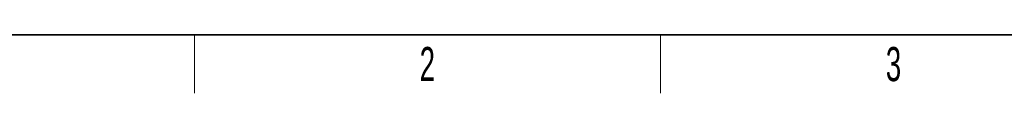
# Model space of a CAD drawing. Header units: millimetres. Extents: x 5 to 418, y 2 to 292.
# Tile 2 of 31: x 56 to 157, y 6 to 12. Entities that reach past the tile are written whole.
import ezdxf

# ---------------------------------------------------------------- set-up
doc = ezdxf.new("R2010")
doc.units = ezdxf.units.MM
doc.layers.add('SLD-0', color=7, linetype='Continuous')
doc.styles.add('SLDTEXTSTYLE0', font='TXT', dxfattribs={"width": 0.605})

msp = doc.modelspace()

# ---------------------------------------------------------------- linework, layer by layer
at = {"layer": 'SLD-0', "lineweight": 35}
msp.add_line((26, 12), (408, 12), dxfattribs=at)
at = {"layer": 'SLD-0', "lineweight": 18}
for p, q in [((73.75, 6), (73.75, 12)), ((121.5, 6), (121.5, 12))]:
    msp.add_line(p, q, dxfattribs=at)

# ---------------------------------------------------------------- texts
at = {"layer": 'SLD-0', "char_height": 3.5, "attachment_point": 2, "style": 'SLDTEXTSTYLE0'}
for s, insert in [('2', (97.6027, 10.743)), ('3', (145.3527, 10.743))]:
    msp.add_mtext(s, dxfattribs=dict(at, insert=insert))

doc.saveas('drawing.dxf')
